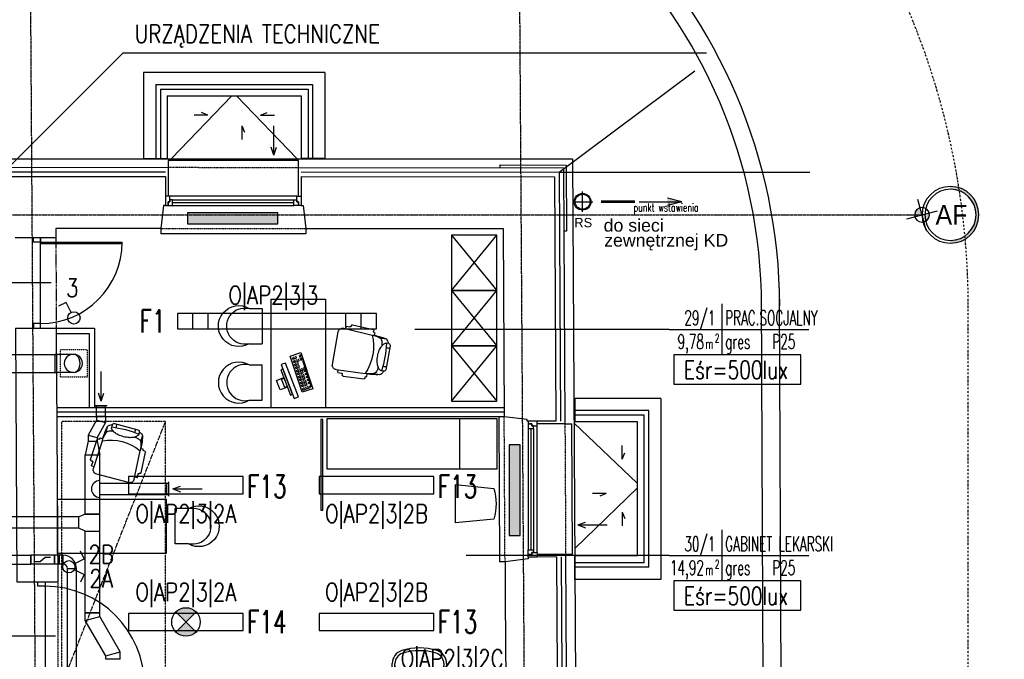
# Model space of a CAD drawing. Header units: inches. Extents: x -281236 to -70395, y 38777 to 102341.
# Tile 137 of 244: x -139007 to -137920, y 51116 to 51822. Entities that reach past the tile are written whole.
import ezdxf
from ezdxf.enums import TextEntityAlignment as Align

# ---------------------------------------------------------------- set-up
doc = ezdxf.new("R2010")
doc.units = ezdxf.units.IN
doc.header["$MEASUREMENT"] = 0
for name, pattern in [('CENTER', [2, 1.25, -0.25, 0.25, -0.25]), ('DASHDOT', [1, 0.5, -0.25, 0, -0.25]), ('DASHED2', [0.375, 0.25, -0.125]), ('DIVIDE', [31.75, 12.7, -6.35, 0, -6.35, 0, -6.35])]:
    doc.linetypes.add(name, pattern=pattern)
doc.layers.get('0').update_dxf_attribs({"color": 101})
doc.layers.add('0-obrys plyty', color=24, linetype='Continuous', plot=False)
doc.layers.add('0-pomoc', color=21, linetype='Continuous', plot=False)
for name, color, linetype in [('Cieniutko', 8, 'Continuous'), ('cokół_widok', 255, 'Continuous'), ('Drz---drzwi', 5, 'Continuous'), ('E-90', 6, 'Continuous'), ('E-OPIS-POM', 6, 'Continuous'), ('E35', 6, 'Continuous'), ('Ele-balustrada', 64, 'Continuous'), ('Ins-went', 141, 'Continuous'), ('Ins-went-opis', 141, 'Continuous'), ('Ins-wod', 152, 'Continuous'), ('Ins-wod-opis', 155, 'Continuous'), ('Mkd-odpływy', 7, 'Continuous'), ('Okn---okna', 5, 'Continuous'), ('Os-osie glowne', 8, 'CENTER'), ('Os-osie-opis', 8, 'Continuous'), ('Pzt-chodniki', 8, 'Continuous'), ('Pzt-drogi-hatch', 253, 'Continuous'), ('Sc-cegla pelna', 32, 'Continuous'), ('Sc-gk', 120, 'Continuous'), ('Sc-gk-hatch', 8, 'Continuous'), ('Sc-izolacja term-obrys', 132, 'Continuous'), ('Sc-izolacja term-styropian', 151, 'STYROPIAN-KA'), ('Sc-kamien', 31, 'Continuous'), ('Sc-nad', 5, 'DASHED2'), ('Sc-nadproza kon', 5, 'DASHED2'), ('studzienki_widok', 52, 'Continuous'), ('Suf-widok', 8, 'Continuous'), ('W-idok', 9, 'Continuous'), ('W-otwor-strop', 126, 'Continuous'), ('Wyp-grzejniki', 56, 'Continuous'), ('Wyp-meble', 155, 'Continuous'), ('Wyp-sanitar', 131, 'Continuous')]:
    doc.layers.add(name, color=color, linetype=linetype)
doc.styles.add('dwg_opis duży', font='ARIAL.TTF', dxfattribs={"width": 0.9})
doc.styles.add('KA wymiar', font='romans.shx', dxfattribs={"width": 0.6})
doc.styles.add('ROMANS', font='romans', dxfattribs={"width": 0.85})
doc.styles.add('TYTUL2', font='ARIAL.TTF')
doc.linetypes.add('BATTING', pattern='A,0.0001,-0.1,[134,ltypeshp.shx,S=0.1,R=0,X=-0.1,Y=0],-0.2,[134,ltypeshp.shx,S=0.1,R=180,X=0.1,Y=0],-0.1', length=0.4001)
doc.linetypes.add('STYROPIAN-KA', pattern='A,0.0001,-0.1,[135,ltypeshp.shx,S=0.1,R=0,X=-0.1,Y=0],0,[135,ltypeshp.shx,S=0.1,R=180,X=0.1,Y=0],-0.1', length=0.2001)

# ---------------------------------------------------------------- blocks, each defined once
blk = doc.blocks.new('sof11_r')
for p, q in [((19.98186737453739, 34.88178915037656), (19.37548364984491, 34.84953469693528)), ((19.37548364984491, 34.84953469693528), (19.53483285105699, 31.85376971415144)), ((20.87422290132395, 36.93208220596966), (20.92733930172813, 35.93349387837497)), ((53.79970847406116, 33.55589737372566), (21.79970847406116, 31.85376971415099)), ((45.17382872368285, 39.10555599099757), (21.81969482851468, 37.98378693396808)), ((46.22553345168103, 38.16008406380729), (46.27864985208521, 37.16149573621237)), ((51.59800910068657, 36.44302670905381), (47.33035458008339, 36.21602380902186)), ((51.59800910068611, 36.44302670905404), (51.75735830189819, 33.44726172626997)), ((-2.273736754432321e-13, 23.75755536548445), (-2.273736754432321e-13, -3.085592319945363)), ((1.999999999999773, 25.75755536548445), (4.371236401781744, 25.75755536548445)), ((12.60951995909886, 30.33598152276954), (5.609519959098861, 30.33598152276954)), ((59.06529047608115, -7.890992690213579), (59.06529047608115, 28.56295573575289)), ((1.999999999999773, -5.085592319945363), (4.371236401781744, -5.085592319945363)), ((12.60951995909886, -9.664018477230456), (5.609519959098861, -9.664018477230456)), ((19.37548364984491, -14.17757165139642), (19.53483285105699, -11.18180666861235)), ((19.98186737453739, -14.20982610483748), (19.37548364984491, -14.17757165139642)), ((20.87422290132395, -16.26011916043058), (20.92733930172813, -15.26153083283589)), ((53.79970847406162, -12.88393432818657), (21.79970847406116, -11.18180666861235)), ((45.17382872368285, -18.43359294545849), (21.81969482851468, -17.31182388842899)), ((46.22553345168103, -17.4881210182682), (46.27864985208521, -16.48953269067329)), ((51.59800910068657, -15.77106366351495), (47.33035458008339, -15.54406076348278)), ((51.59800910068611, -15.77106366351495), (51.75735830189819, -12.77529868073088))]:
    blk.add_line(p, q)
for points in [[(2.234255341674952, 25.75755536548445, -0.03020428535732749), (2.781092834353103, 27.40704933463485, -0.09716323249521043), (4.322527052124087, 29.78968412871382, -0.2034527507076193), (5.609519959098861, 30.33598152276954, -0.2034527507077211)], [(4.371236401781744, -5.085592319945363, 0.1842831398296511), (6.753699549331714, -4.176628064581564, 0.1022415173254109), (9.429123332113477, -0.5687179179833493, 0.06119670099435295), (10.92861197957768, 4.079551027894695, 0.04748823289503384), (11.52416869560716, 10.33598152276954, 0.04748823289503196), (10.92861197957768, 16.59241201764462, 0.06119670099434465), (9.429123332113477, 21.24068096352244, 0.1022415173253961), (6.753699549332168, 24.84859111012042, 0.1842831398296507), (4.371236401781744, 25.75755536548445, 0.1842831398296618)], [(8.708346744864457, 22.55427079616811, -0.01878993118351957), (8.945026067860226, 24.41350457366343, -0.05413092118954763), (9.781092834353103, 27.40704933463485, -0.09716323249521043), (11.32252705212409, 29.78968412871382, -0.2034527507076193), (12.60951995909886, 30.33598152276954, -0.2034527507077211)], [(2.234255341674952, -5.085592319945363, 0.03020428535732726), (2.781092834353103, -6.735086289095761, 0.09716323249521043), (4.322527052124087, -9.117721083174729, 0.2034527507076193), (5.609519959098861, -9.664018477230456, 0.2034527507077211)], [(8.708346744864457, -1.882307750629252, 0.01878993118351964), (8.945026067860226, -3.741541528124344, 0.05413092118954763), (9.781092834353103, -6.735086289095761, 0.09716323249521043), (11.32252705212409, -9.117721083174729, 0.2034527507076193), (12.60951995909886, -9.664018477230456, 0.2034527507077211)]]:
    blk.add_lwpolyline(points, format="xyb")
for centre, radius, start, end in [((19.92875097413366, 35.88037747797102), 1, 273.0447784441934, 3.044778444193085), ((21.87281122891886, 36.98519860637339), 1, 93.04477844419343, 183.0447784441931), ((45.22694512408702, 38.10696766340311), 1, 3.044778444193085, 93.04477844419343), ((47.27723817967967, 37.21461213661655), 1, 183.0447784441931, 273.0447784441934), ((54.06529047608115, 28.56295573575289), 5, 0, 93.04477844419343), ((1.999999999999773, 23.75755536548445), 2, 90, 180), ((122.8764255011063, 10.33598152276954), 119.5044132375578, 172.5855286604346, 187.4144713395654), ((18.767460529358, -22.91031212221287), 54.84796429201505, 86.83080978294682, 103.8805457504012), ((21.41321507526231, 5.611850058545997), 26.24476565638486, 89.15620351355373, 109.5996460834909), ((68.33135133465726, 10.33598152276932), 51.2660608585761, 155.1825998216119, 204.8174001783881), ((1.909916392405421, 14.04876802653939), 6.893075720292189, 73.9141402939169, 106.0858597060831), ((1.909916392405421, 6.623195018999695), 6.893075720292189, 253.9141402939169, 286.0858597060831), ((1.999999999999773, -3.085592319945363), 2, 180, 270), ((18.767460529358, 43.58227516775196), 54.84796429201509, 256.1194542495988, 273.1691902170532), ((21.41321507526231, 15.06011298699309), 26.2447656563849, 250.4003539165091, 270.8437964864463), ((54.06529047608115, -7.890992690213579), 5, 266.9552215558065, 0), ((19.92875097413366, -15.20841443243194), 1, 356.9552215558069, 86.95522155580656), ((21.87281122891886, -16.3132355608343), 1, 176.9552215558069, 266.9552215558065), ((45.22694512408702, -17.43500461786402), 1, 266.9552215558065, 356.9552215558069), ((47.27723817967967, -16.54264909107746), 1, 86.95522155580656, 176.9552215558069)]:
    blk.add_arc(centre, radius, start, end)
blk = doc.blocks.new('klawiatura do PC')
at = {"layer": 'Wyp-meble'}
blk.add_lwpolyline([(0, 0), (46.62217066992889, 0), (46.62217066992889, -13.54161269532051), (0, -13.54161269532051)], close=True, dxfattribs=at)
for points in [[(4.663888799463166, -1.704538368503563), (2.200115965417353, -1.704538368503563), (2.200115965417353, -8.712086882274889), (4.663888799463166, -8.712086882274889)], [(2.200115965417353, -3.820916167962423), (4.685517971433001, -3.820916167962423)], [(2.200115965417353, -6.22355657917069), (4.685517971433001, -6.22355657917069)], [(2.200115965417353, -8.712086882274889), (2.200115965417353, -11.22108533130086), (4.682957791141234, -11.22108533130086)], [(9.00224849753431, -1.704538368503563), (6.538475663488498, -1.704538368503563), (6.538475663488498, -8.712086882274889), (9.00224849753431, -8.712086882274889)], [(6.538475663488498, -3.820916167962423), (9.023877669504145, -3.820916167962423)], [(6.538475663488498, -6.22355657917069), (9.023877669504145, -6.22355657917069)], [(6.544121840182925, -11.22743539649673), (9.128678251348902, -11.22743539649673)], [(12.7867770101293, -1.704538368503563), (10.32300417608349, -1.704538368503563), (10.32300417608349, -8.712086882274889), (12.7867770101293, -8.712086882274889)], [(10.32300417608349, -3.820916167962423), (12.80840618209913, -3.820916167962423)], [(10.32300417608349, -6.22355657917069), (12.80840618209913, -6.22355657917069)], [(10.42095645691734, -11.22743539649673), (13.00551286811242, -11.22743539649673)], [(16.75591591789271, -1.704538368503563), (14.2921430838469, -1.704538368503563), (14.2921430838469, -8.712086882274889), (16.75591591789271, -8.712086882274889)], [(14.2921430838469, -3.820916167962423), (16.77754508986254, -3.820916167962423)], [(14.2921430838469, -6.22355657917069), (16.77754508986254, -6.22355657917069)], [(14.39009717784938, -11.22743539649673), (16.97465358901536, -11.22743539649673)], [(20.54044624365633, -1.704538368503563), (18.07667340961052, -1.704538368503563), (18.07667340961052, -8.712086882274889), (20.54044624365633, -8.712086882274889)], [(18.07667340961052, -3.820916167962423), (20.56207541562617, -3.820916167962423)], [(18.07667340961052, -6.22355657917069), (20.56207541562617, -6.22355657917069)], [(18.17462569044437, -11.22743539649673), (20.75918210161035, -11.22743539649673)], [(24.50958696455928, -1.704538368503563), (22.04581413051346, -1.704538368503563), (22.04581413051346, -8.712086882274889), (24.50958696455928, -8.712086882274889)], [(22.04581413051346, -3.820916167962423), (24.53121613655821, -3.820916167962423)], [(22.04581413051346, -6.22355657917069), (24.53121613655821, -6.22355657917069)], [(22.14376459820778, -11.22743539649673), (24.72832100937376, -11.22743539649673)], [(28.20181118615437, -1.704538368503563), (25.73803835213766, -1.704538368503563), (25.73803835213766, -8.712086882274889), (28.20181118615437, -8.712086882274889)], [(25.73803835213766, -3.820916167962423), (28.22344035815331, -3.820916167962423)], [(25.73803835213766, -6.22355657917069), (28.22344035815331, -6.22355657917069)], [(25.73803835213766, -8.712086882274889), (25.73803835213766, -11.22108533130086), (28.22088017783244, -11.22108533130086)], [(32.44786659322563, -1.704538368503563), (29.98409375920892, -1.704538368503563), (29.98409375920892, -6.24629605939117), (32.44786659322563, -6.24629605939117)], [(29.98409375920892, -3.820916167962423), (32.46949576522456, -3.820916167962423)], [(36.14008900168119, -1.704538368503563), (33.67631616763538, -1.704538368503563), (33.67631616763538, -6.24629605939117), (36.14008900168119, -6.24629605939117)], [(33.67631616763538, -3.820916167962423), (36.16171817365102, -3.820916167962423)], [(40.25873192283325, -10.56468671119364), (37.70026142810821, -10.56468671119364), (37.70026142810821, -12.5419028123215), (40.25873192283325, -12.5419028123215)], [(40.20153401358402, -1.704538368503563), (37.73776117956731, -1.704538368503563), (37.73776117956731, -8.712086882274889), (40.20153401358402, -8.712086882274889)], [(37.73776117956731, -3.820916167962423), (40.22316318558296, -3.820916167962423)], [(37.73776117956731, -6.22355657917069), (40.22316318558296, -6.22355657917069)], [(44.35528512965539, -1.704538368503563), (41.89151229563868, -1.704538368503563), (41.89151229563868, -6.24629605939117), (44.35528512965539, -6.24629605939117)], [(41.89151229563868, -3.820916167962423), (44.37691430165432, -3.820916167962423)], [(44.38639712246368, -10.59877763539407), (41.89615216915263, -10.59877763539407), (41.89615216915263, -12.5419028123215), (44.35228253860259, -12.5419028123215)], [(2.205760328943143, -12.70332829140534), (36.08190473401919, -12.70332829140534)]]:
    blk.add_lwpolyline(points, dxfattribs=at)
blk = doc.blocks.new('monitor')
at = {"layer": 'Wyp-meble'}
for points in [[(14.33687975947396, -37.34238715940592), (19.00467815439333, -35.55027718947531), (4.667798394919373, 1.792109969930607), (0, 0)], [(17.21256818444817, -30.88247879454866), (19.54646738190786, -29.98642380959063), (8.793807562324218, -1.979633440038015), (6.459908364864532, -2.875688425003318)], [(12.15152692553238, -10.72527813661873), (20.33262635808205, -7.58430489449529), (24.36984745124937, -18.09980587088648), (16.1887480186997, -21.24077911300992)], [(12.37802750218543, -11.31523022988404), (15.06141852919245, -10.28499468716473), (18.64563846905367, -19.62059147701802), (15.96224744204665, -20.65082701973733)]]:
    blk.add_lwpolyline(points, close=True, dxfattribs=at)
blk = doc.blocks.new('W046')
for p, q in [((0, 20.92488642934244), (0, 0)), ((56.16217092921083, 20.92488642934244), (56.16217092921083, 0)), ((0, 0), (56.16217092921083, 0))]:
    blk.add_line(p, q)
for centre, radius, start, end in [((28.08108546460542, 37.428357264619), 32.57164273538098, 329.5569172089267, 210.4430827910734), ((28.08108546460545, 27.73576637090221), 28.89524954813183, 346.3665609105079, 193.6334390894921)]:
    blk.add_arc(centre, radius, start, end)
blk = doc.blocks.new('pow')
for p, q in [((0, 0.5229102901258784), (0, -0.5229102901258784)), ((-1.075294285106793, 0), (1.779711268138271, -1.13686837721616e-13))]:
    blk.add_line(p, q)
at = {"style": 'KA wymiar', "width": 0.6}
for s, height, p in [('2', 0.18, (-0.139230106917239, -0.269806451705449)), ('m', 0.21, (-0.3331997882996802, -0.4009838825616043))]:
    blk.add_text(s, height=height, dxfattribs=at).set_placement(p)
for tag, p in [('01', (-0.1310879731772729, 0.08442380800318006)), ('000.00', (-0.3636004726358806, -0.4009838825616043))]:
    blk.add_attdef(tag, text='', height=0.3, dxfattribs=at).set_placement(p, align=Align.RIGHT)
for tag, p in [('POMIESZCZENIE', (0.07092525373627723, 0.08442380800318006)), ('POSADZKA', (0.07092525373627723, -0.4009838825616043))]:
    blk.add_attdef(tag, p, '', height=0.3, dxfattribs=at)
blk = doc.blocks.new('_GJKHGJ')
at = {"ltscale": 25}
for p, q in [((-8, -5), (-8, 0)), ((-8, 0), (-8, -5)), ((0, 0), (-8, 0)), ((0, -5), (0, 0)), ((0, -5), (0, 0)), ((-8, -115), (-7.999999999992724, -4.999999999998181)), ((-8, -5), (0, -5)), ((-19.69999999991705, -60), (28.89999999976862, -60)), ((-8, -115), (0, -115)), ((-8, -120), (-8, -115)), ((0, -115), (0, -120)), ((0, -115), (0, -120)), ((0, -120), (-8, -120))]:
    blk.add_line(p, q, dxfattribs=at)
at = {"ltscale": 7}
for p, q in [((-8, -5), (-118, -4.999999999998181)), ((-8, -6.799999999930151), (-117.985271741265, -6.799999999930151))]:
    blk.add_line(p, q, dxfattribs=at)
blk.add_arc((-8, -5), 110, 180, 270)
blk = doc.blocks.new('umywalka_60x45')
at = {"ltscale": 25}
for p, q in [((-27.00000000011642, -5.820766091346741e-11), (27, 5.820766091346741e-11)), ((-30, -27.71634471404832), (-30.00000000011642, -3.000000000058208)), ((2.999999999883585, -7.5), (-3.000000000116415, -7.5)), ((-1.164153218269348e-10, -4.5), (-1.164153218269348e-10, -10.5)), ((30, -2.999999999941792), (30, -27.71634471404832)), ((-27, -27.71634471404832), (-27, -11.02660116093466)), ((4.499999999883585, -18), (-4.500000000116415, -18)), ((-1.164153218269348e-10, -13.5), (-1.164153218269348e-10, -22.5)), ((27, -11.02660116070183), (27, -27.71634471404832))]:
    blk.add_line(p, q, dxfattribs=at)
for centre, radius in [((-1.164153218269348e-10, -7.5), 2), ((-1.164153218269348e-10, -18), 3.5), ((-1.164153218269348e-10, -18), 2)]:
    blk.add_circle(centre, radius, dxfattribs=at)
for centre, radius, start, end in [((27, -2.999999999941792), 3, 0, 90), ((-27.00000000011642, -3.000000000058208), 3, 90, 180), ((-22.00000000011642, -11.02660116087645), 5, 100.5262655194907, 180), ((5.820766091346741e-10, -129.425045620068), 125.4250456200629, 79.47373448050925, 100.5262655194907), ((22, -11.02660116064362), 5, 0, 79.47373448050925), ((-14.99999999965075, -25.28365528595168), 12, 107.3128979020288, 180), ((-1.164153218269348e-10, -73.40495448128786), 62.40495448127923, 72.68710209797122, 107.3128979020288), ((15.00000000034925, -25.28365528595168), 12, 0, 72.68710209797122), ((-15.00000000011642, -27.71634471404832), 15, 180, 252.6871020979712), ((-15.00000000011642, -27.71634471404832), 12, 180, 252.6871020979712), ((14.99999999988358, -27.71634471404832), 12, 287.3128979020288, 0), ((14.99999999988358, -27.71634471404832), 15, 287.3128979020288, 0), ((-5.820766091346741e-10, 20.40495448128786), 65.40495448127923, 252.6871020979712, 287.3128979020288), ((-5.820766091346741e-10, 20.40495448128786), 62.40495448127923, 252.6871020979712, 287.3128979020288)]:
    blk.add_arc(centre, radius, start, end, dxfattribs=at)
blk = doc.blocks.new('_0630_DRZWI_90')
at = {"ltscale": 7}
for p, q in [((5, 8), (5, 98)), ((6.799999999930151, 8), (6.799999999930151, 97.98199819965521))]:
    blk.add_line(p, q, dxfattribs=at)
at = {"ltscale": 25}
for p, q in [((50, 19.69999999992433), (50, -28.89999999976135)), ((5, 8), (0, 8)), ((0, 8), (5, 8)), ((0, 0), (0, 8)), ((5, 0), (0, 0)), ((5, 0), (0, 0)), ((95, 8), (5, 8)), ((5, 8), (5, 0)), ((95, 8), (95, 0)), ((100, 8), (95, 8)), ((95, 0), (100, 0)), ((95, 0), (100, 0)), ((100, 0), (100, 8))]:
    blk.add_line(p, q, dxfattribs=at)
at = {"ltscale": 7}
blk.add_arc((5, 8), 90, 0, 90, dxfattribs=at)
blk = doc.blocks.new('ramiak_okna')
at = {"layer": 'Okn---okna'}
for p, q in [((145.0000000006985, 10.00000000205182), (4.999999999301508, 10.00000000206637)), ((7.999999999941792, 6.000000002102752), (142.0000000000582, 6.0000000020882)), ((7.999999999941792, 3.000000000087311), (142.0000000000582, 3.000000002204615)), ((7.999999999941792, 2.015440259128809e-09), (142.0000000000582, 2.037268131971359e-09))]:
    blk.add_line(p, q, dxfattribs=at)
for points in [[(4.999999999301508, 10.00000000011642), (0, 10), (0, 0), (2.999999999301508, 5.820766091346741e-11), (2.999999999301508, 4.000000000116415), (4.999999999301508, 4.000000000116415)], [(7.999999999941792, 6.000000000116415), (4.999999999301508, 6.000000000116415), (4.999999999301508, 4.000000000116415), (2.999999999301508, 4.000000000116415), (2.999999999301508, 5.820766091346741e-11), (4.999999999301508, 1.164153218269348e-10), (7.999999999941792, 5.820766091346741e-11)], [(142.0000000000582, 6.000000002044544), (145.0000000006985, 6.000000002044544), (145.0000000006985, 4.000000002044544), (147.0000000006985, 4.000000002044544), (147.0000000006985, 2.044544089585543e-09), (145.0000000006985, 2.044544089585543e-09), (142.0000000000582, 2.044544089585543e-09)], [(145.0000000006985, 10.00000000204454), (150, 10.00000000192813), (150, 1.928128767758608e-09), (147.0000000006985, 2.044544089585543e-09), (147.0000000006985, 4.000000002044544), (145.0000000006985, 4.000000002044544)]]:
    blk.add_lwpolyline(points, close=True, dxfattribs=at)
blk = doc.blocks.new('grzejnik_100')
at = {"layer": 'Wyp-grzejniki'}
h = blk.add_hatch(dxfattribs=at)
h.set_pattern_fill('DOTS', color=256, scale=0.5, style=0)
h.set_pattern_definition([(0, (-77492.9091523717, 37823.93992433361), (0.396875, 0.79375), [0, -0.79375])])
h.paths.add_polyline_path([(0, -100), (12, -100), (12, 0), (0, 0)])
blk.add_lwpolyline([(12, 0), (0, 0), (0, -100), (12, -100)], close=True, dxfattribs=at)
blk = doc.blocks.new('0630_STRZAŁKA')
at = {"ltscale": 0.5}
for points in [[(0, 2.091837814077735e-11), (-3.029876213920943, -8.560130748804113)], [(0, 2.091837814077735e-11), (-7.275957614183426e-12, -32.43254493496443)], [(-7.275957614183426e-12, 2.091837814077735e-11), (3.029876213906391, -8.560130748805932)]]:
    blk.add_lwpolyline(points, dxfattribs=at)
blk = doc.blocks.new('_opis_osi')
blk.add_hatch(color=256).paths.add_polyline_path([(32.0000000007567, -32.00000000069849), (28.80000000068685, -32.00000000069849, -1), (-28.80000000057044, -32.00000000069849), (-32.00000000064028, -32.00000000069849, 1)])
at = {"layer": 'Defpoints'}
h = blk.add_hatch(color=256, dxfattribs=at)
h.paths.add_polyline_path([(-2.153374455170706, -8.036502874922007, 0.4142135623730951), (8.036502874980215, -2.153374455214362), (5.820766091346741e-11, 0)])
h.paths.add_polyline_path([(-8.0365028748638, 2.153374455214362), (5.820766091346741e-11, 0), (2.153374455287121, 8.036502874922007, 0.4142135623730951)])
for radius in [32.00000000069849, 28.80000000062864]:
    blk.add_circle((5.820766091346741e-11, -32.00000000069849), radius)
for p, q in [((4.638037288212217, 17.30939080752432), (-4.638037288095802, -17.30939080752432)), ((17.30939080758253, -4.63803728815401), (-17.30939080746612, 4.63803728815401))]:
    blk.add_line(p, q, dxfattribs=at)
blk.add_circle((5.820766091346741e-11, 0), 8.320000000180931, dxfattribs=at)
at = {"style": 'dwg_opis duży', "width": 0.9}
blk.add_attdef('AXNAMEV', text='', height=22.40000000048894, rotation=90, dxfattribs=at).set_placement((5.820766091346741e-11, -32.00000000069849), align=Align.MIDDLE_CENTER)
blk = doc.blocks.new('studzienka_widok')
at = {"layer": 'Ele-balustrada'}
for p, q in [((13.5, -186.4999999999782), (13.5, -13.50000000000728)), ((13.5, -13.50000000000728), (95, -13.5)), ((18.5000000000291, -181.4999999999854), (18.5, -18.50000000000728)), ((18.5, -18.50000000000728), (95, -18.5)), ((18.5000000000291, -181.4999999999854), (95, -181.5)), ((13.5, -186.4999999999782), (95, -186.5))]:
    blk.add_line(p, q, dxfattribs=at)
at = {"layer": 'studzienki_widok'}
for p, q in [((0, 0), (0, -200)), ((0, 0), (95, 0)), ((95, 0), (95, -26)), ((26, -173.9999999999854), (26, -26.00000000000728)), ((26, -26.00000000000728), (95, -26)), ((26, -173.9999999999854), (95, -174)), ((95, -200), (95, -174)), ((0, -200), (26, -200)), ((0, -200), (95, -200))]:
    blk.add_line(p, q, dxfattribs=at)
blk = doc.blocks.new('_vxkdjhgkljhkgjhk')
for q in [(14.01365349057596, 6.022442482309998), (30.23793542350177, 0)]:
    blk.add_line((0, 0), q)

msp = doc.modelspace()

# ---------------------------------------------------------------- hatches: boundary and pattern name
at = {"layer": 'E35'}
h = msp.add_hatch(color=256, dxfattribs=at)
edge = h.paths.add_edge_path()
edge.add_line((-138823.6584117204, 51157.19512614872), (-138834.7953435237, 51168.33205795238))
edge.add_ellipse((-138823.6584117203, 51157.195126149), major_axis=(11.1369318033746, -11.13693180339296), ratio=1, start_angle=90.00000000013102, end_angle=180.0000000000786, ccw=False)
edge.add_line((-138812.5214799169, 51168.33205795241), (-138823.6584117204, 51157.19512614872))
edge = h.paths.add_edge_path()
edge.add_line((-138834.795343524, 51146.05819434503), (-138823.6584117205, 51157.19512614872))
edge.add_line((-138823.6584117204, 51157.19512614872), (-138812.5214799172, 51146.05819434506))
edge.add_ellipse((-138823.6584117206, 51157.19512614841), major_axis=(11.13693180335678, -11.13693180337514), ratio=1, start_angle=-89.99999999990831, end_angle=1.1789325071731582e-10, ccw=False)
at = {"layer": 'Ins-wod'}
msp.add_hatch(color=256, dxfattribs=at).paths.add_polyline_path([(-138291.9936626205, 51625.28061854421), (-138291.9936626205, 51616.93817195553), (-138275.9529804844, 51621.10939524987)])

# ---------------------------------------------------------------- linework, layer by layer
at = {"color": 4, "linetype": 'Continuous'}
msp.add_line((-138934.8113838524, 51158.86742978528), (-138918.8113838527, 51163.17902146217), dxfattribs=at)
at = {"layer": '0-obrys plyty'}
msp.add_lwpolyline([(-138846.3931905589, 51611.17839046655), (-138846.3931905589, 51611.17839046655)], dxfattribs=at)
at = {"layer": '0-pomoc'}
for q in [(-138261.9325302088, 51765.63274835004), (-138134.7371372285, 51653.69484073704)]:
    msp.add_line((-138411.7342508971, 51653.69484073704), q, dxfattribs=at)
at = {"layer": 'Cieniutko', "linetype": 'Continuous'}
for p, q in [((-138839.5666476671, 51668.96036240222), (-138772.8931905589, 51738.02994139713)), ((-138767.8931905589, 51738.02994139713), (-138701.2201222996, 51668.96036240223)), ((-138395.2070255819, 51376.87617813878), (-138325.2453956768, 51310.11821930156)), ((-138325.2453956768, 51305.11821930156), (-138394.4427410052, 51238.32433437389))]:
    msp.add_line(p, q, dxfattribs=at)
at = {"layer": 'cokół_widok'}
for p, q in [((-139548.4992154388, 51668.68735806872), (-138396.8167041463, 51668.68362757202)), ((-138396.8167041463, 51668.68362757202), (-138377.2181852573, 48115.8042291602))]:
    msp.add_line(p, q, dxfattribs=at)
at = {"layer": 'E35'}
for p, q in [((-138893.1262949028, 51785.55182709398), (-139226.6581733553, 51452.01994864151)), ((-138893.1262949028, 51785.55182709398), (-138248.852095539, 51785.55182709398)), ((-138955.8634058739, 51509.97290421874), (-138964.3990729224, 51505.69886771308)), ((-138950.337533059, 51498.93719817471), (-138955.8634058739, 51509.97290421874)), ((-138816.1748604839, 51480.78162572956), (-138816.1748604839, 51497.78162572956)), ((-138799.1748604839, 51480.78162572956), (-138799.1748604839, 51497.78162572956)), ((-138647.1748604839, 51480.78162572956), (-138647.1748604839, 51497.78162572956)), ((-138630.1748604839, 51480.78162572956), (-138630.1748604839, 51497.78162572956)), ((-138290.1741153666, 51480.22600072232), (-138571.0709869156, 51480.22600072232)), ((-138935.9104781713, 51226.7285843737), (-138940.184514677, 51235.26425142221)), ((-138290.1741153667, 51230.68060639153), (-138514.1979642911, 51230.68060639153)), ((-138946.9461842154, 51221.2027115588), (-138935.9104781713, 51226.7285843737)), ((-138946.9461842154, 51215.15831116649), (-138935.9104781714, 51209.63243835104)), ((-138935.9104781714, 51209.63243835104), (-138940.184514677, 51201.09677130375)), ((-138812.5214799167, 51168.33205795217), (-138834.7953435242, 51146.05819434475)), ((-138812.521479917, 51146.05819434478), (-138834.7953435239, 51168.33205795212))]:
    msp.add_line(p, q, dxfattribs=at)
for points in [[(-138613.1748604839, 51480.78162572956), (-138613.1748604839, 51497.78162572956), (-138833.1748604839, 51497.78162572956), (-138833.1748604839, 51480.78162572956)], [(-138886.9584117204, 51298.69497615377), (-138760.3584117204, 51298.69497615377), (-138760.3584117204, 51317.69497615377), (-138886.9584117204, 51317.69497615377)], [(-138676.4748604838, 51298.69497615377), (-138549.8748604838, 51298.69497615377), (-138549.8748604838, 51317.69497615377), (-138676.4748604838, 51317.69497615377)], [(-138886.9584117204, 51147.69512614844), (-138760.3584117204, 51147.69512614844), (-138760.3584117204, 51166.69512614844), (-138886.9584117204, 51166.69512614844)], [(-138676.4748604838, 51147.69512614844), (-138549.8748604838, 51147.69512614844), (-138549.8748604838, 51166.69512614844), (-138676.4748604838, 51166.69512614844)]]:
    msp.add_lwpolyline(points, close=True, dxfattribs=at)
at = {"layer": 'E35', "linetype": 'Continuous', "ltscale": 0.3}
for points in [[(-138284.9167237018, 51419.70999489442), (-138144.5836841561, 51419.70999489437), (-138144.5836841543, 51451.98884505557), (-138284.9167237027, 51451.9888450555)], [(-138284.9167237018, 51170.16460056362), (-138144.5836841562, 51170.16460056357), (-138144.5836841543, 51202.44345072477), (-138284.9167237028, 51202.44345072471)]]:
    msp.add_lwpolyline(points, close=True, dxfattribs=at)
at = {"layer": 'E35'}
for centre, radius in [((-138947.3153328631, 51492.90157012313), 6.750000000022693), ((-138952.981812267, 51218.18051136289), 6.750000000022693), ((-138823.6584117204, 51157.19512614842), 15.74999999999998)]:
    msp.add_circle(centre, radius, dxfattribs=at)
at = {"layer": 'Ins-went'}
for p, q in [((-139115.9346380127, 51452.67696508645), (-138965.1711106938, 51452.67696508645)), ((-138967.9710525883, 51432.6769650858), (-138967.9710525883, 51452.67696508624)), ((-138947.9710525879, 51452.67696508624), (-138967.9710525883, 51452.67696508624)), ((-139115.9346380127, 51432.67696508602), (-138965.1711106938, 51432.67696508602)), ((-138947.9710525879, 51432.6769650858), (-138967.9710525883, 51432.6769650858)), ((-138924.0613838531, 51396.12902146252), (-138910.5613838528, 51396.12902146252)), ((-138922.3113838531, 51394.12902146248), (-138922.3113838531, 51396.12902146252)), ((-138922.3113838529, 51384.12902146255), (-138922.3113838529, 51394.12902146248)), ((-138912.3113838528, 51394.12902146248), (-138922.3113838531, 51394.12902146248)), ((-138912.3113838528, 51394.12902146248), (-138912.3113838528, 51396.12902146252)), ((-138912.311383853, 51384.12902146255), (-138912.311383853, 51394.12902146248)), ((-138922.3113838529, 51380.12902146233), (-138931.8113838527, 51363.48155307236)), ((-138912.311383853, 51384.12902146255), (-138922.3113838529, 51384.12902146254)), ((-138922.3113838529, 51384.12902146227), (-138922.3113838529, 51380.12902146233)), ((-138922.3113838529, 51380.12902146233), (-138912.311383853, 51377.47648985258)), ((-138912.311383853, 51384.12902146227), (-138912.311383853, 51377.47648985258)), ((-138912.311383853, 51377.47648985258), (-138921.8113838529, 51360.82902146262)), ((-138931.8113838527, 51363.48155307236), (-138931.8113838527, 51356.82902146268)), ((-138931.8113838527, 51363.48155307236), (-138921.8113838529, 51360.82902146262)), ((-138921.8113838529, 51360.82902146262), (-138921.8113838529, 51356.82902146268)), ((-138931.8113838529, 51356.82902146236), (-138934.8113838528, 51341.82902146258)), ((-138931.8113838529, 51356.82902146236), (-138921.811383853, 51356.82902146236)), ((-138921.811383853, 51356.82902146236), (-138918.8113838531, 51341.82902146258)), ((-138934.8113838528, 51341.82902146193), (-138918.8113838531, 51341.82902146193)), ((-138934.8113838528, 51276.22902146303), (-138934.8113838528, 51341.82902146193)), ((-138918.8113838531, 51266.22902146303), (-138918.8113838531, 51341.82902146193)), ((-138918.8113838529, 51310.27902146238), (-138843.0626464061, 51310.27902146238)), ((-138845.0626464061, 51310.27902146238), (-138845.0626464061, 51297.77902146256)), ((-138843.0626464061, 51312.02902146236), (-138843.0626464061, 51296.02902146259)), ((-138918.8113838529, 51297.77902146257), (-138843.0626464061, 51297.77902146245)), ((-138941.8113838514, 51273.10402146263), (-139085.9113838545, 51273.10402146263)), ((-138934.8113838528, 51276.22902146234), (-138941.8113838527, 51273.10402146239)), ((-138941.8113838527, 51260.60402146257), (-138941.8113838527, 51273.10402146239)), ((-138934.8113838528, 51276.22902146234), (-138918.811383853, 51276.22902146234)), ((-138918.8113838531, 51276.22902146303), (-138934.8113838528, 51276.22902146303)), ((-138918.811383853, 51257.47902146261), (-138918.811383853, 51276.22902146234)), ((-138941.8113838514, 51260.60402146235), (-139085.9113838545, 51260.60402146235)), ((-138934.8113838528, 51257.47902146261), (-138941.8113838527, 51260.60402146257)), ((-138934.8113838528, 51257.47902146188), (-138918.811383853, 51257.47902146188)), ((-138934.8113838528, 51167.17902146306), (-138934.8113838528, 51257.47902146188)), ((-138918.811383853, 51167.17902146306), (-138918.811383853, 51257.47902146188)), ((-139116.430559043, 51230.9495719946), (-138994.8305590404, 51230.9495719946)), ((-138994.8305590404, 51230.9495719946), (-138994.8305590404, 51220.94957199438)), ((-138994.8305590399, 51220.94957199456), (-138994.8305590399, 51230.94957199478)), ((-138968.9266559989, 51230.94957199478), (-138994.8305590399, 51230.94957199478)), ((-138979.2905590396, 51228.44957199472), (-138984.4705590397, 51223.44957199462)), ((-138973.2472257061, 51228.44957199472), (-138979.2905590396, 51228.44957199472)), ((-138968.9305590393, 51230.94957199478), (-138968.9305590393, 51220.94957199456)), ((-138968.9266559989, 51220.94957199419), (-138968.9266559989, 51230.94957199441)), ((-138959.4266559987, 51230.94957199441), (-138968.9266559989, 51230.94957199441)), ((-138964.9266559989, 51220.94957199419), (-138964.9266559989, 51230.94957199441)), ((-138963.4266559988, 51220.94957199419), (-138963.4266559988, 51230.94957199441)), ((-138959.4266559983, 51220.94957199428), (-138959.4266559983, 51230.9495719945)), ((-138959.4266559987, 51230.94957199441), (-138959.4266559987, 51220.94957199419)), ((-139116.430559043, 51220.94957199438), (-138994.8305590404, 51220.94957199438)), ((-138968.9266559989, 51220.94957199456), (-138994.8305590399, 51220.94957199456)), ((-138984.4705590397, 51223.44957199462), (-138990.5138923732, 51223.44957199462)), ((-138959.4266559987, 51220.94957199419), (-138968.9266559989, 51220.94957199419)), ((-138954.4266559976, 51034.3384604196), (-138954.4266559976, 51215.94957199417)), ((-138944.426655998, 51215.94957199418), (-138954.4266559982, 51215.94957199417)), ((-138944.4266559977, 51034.3384604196), (-138944.4266559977, 51215.94957199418)), ((-138918.811383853, 51167.17902146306), (-138934.8113838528, 51167.17902146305)), ((-138934.8113838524, 51167.17902146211), (-138918.8113838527, 51167.17902146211)), ((-138934.8113838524, 51158.86742978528), (-138934.8113838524, 51167.17902146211)), ((-138918.8113838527, 51163.17902146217), (-138918.8113838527, 51167.17902146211)), ((-138896.211383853, 51124.29061313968), (-138918.8113838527, 51163.17902146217)), ((-138912.2113838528, 51119.97902146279), (-138934.8113838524, 51158.86742978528)), ((-138912.2113838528, 51119.97902146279), (-138896.211383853, 51124.29061313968)), ((-138912.2113838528, 51115.97902146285), (-138912.2113838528, 51119.97902146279)), ((-138896.211383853, 51115.97902146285), (-138896.211383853, 51124.29061313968)), ((-138896.211383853, 51115.97902146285), (-138912.2113838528, 51115.97902146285))]:
    msp.add_line(p, q, dxfattribs=at)
for centre, radius, start, end in [((-138918.8113838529, 51304.02902146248), 9.249999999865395, 90, 270), ((-138959.4266559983, 51215.94957199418), 15.00000000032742, 0, 90), ((-138959.4266559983, 51215.94957199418), 5.000000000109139, 0, 90)]:
    msp.add_arc(centre, radius, start, end, dxfattribs=at)
for ratio, start_param, end_param in [(1, 3.14159265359, 6.28318530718), (0.75, 0, 3.141592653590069), (1, 0, 3.14159265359)]:
    msp.add_ellipse((-138947.9710525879, 51442.67696508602), major_axis=(-1.224646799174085e-15, -10.00000000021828), ratio=ratio, start_param=start_param, end_param=end_param, dxfattribs=at)
at = {"layer": 'Ins-wod', "linetype": 'Continuous'}
for p, q in [((-138385.7350081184, 51609.85939540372), (-138385.7350081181, 51632.35939540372)), ((-138396.9850081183, 51621.1093954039), (-138374.4850081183, 51621.10939540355))]:
    msp.add_line(p, q, dxfattribs=at)
at = {"layer": 'Ins-wod'}
for p, q in [((-138323.1814723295, 51621.10939524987), (-138275.9529804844, 51621.10939524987)), ((-138275.9529804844, 51621.10939524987), (-138291.9936626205, 51625.28061854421)), ((-138275.9529804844, 51621.10939524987), (-138291.9936626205, 51616.93817195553))]:
    msp.add_line(p, q, dxfattribs=at)
msp.add_circle((-138385.7350081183, 51621.10939540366), 9.25, dxfattribs=at)
at = {"layer": 'Ins-wod', "linetype": 'Continuous', "ltscale": 25}
msp.add_circle((-138385.7350081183, 51621.10939540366), 8.25, dxfattribs=at)
at = {"layer": 'Mkd-odpływy', "const_width": 3}
msp.add_lwpolyline([(-138365.2955123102, 51621.10939524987), (-138327.9458501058, 51621.10939524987)], dxfattribs=at)
at = {"layer": 'Os-osie glowne'}
for p, q in [((-138968.61972716, 47893.27471454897), (-138995.959407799, 51985.69484066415)), ((-138968.61972716, 47893.27471454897), (-138995.959407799, 51985.69484066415)), ((-138428.6076772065, 47893.27471454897), (-138455.9473578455, 51985.69484066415))]:
    msp.add_line(p, q, dxfattribs=at)
msp.add_lwpolyline([(-143318.4675761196, 51606.69511477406), (-138010.8801488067, 51606.69511477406)], dxfattribs=at)
at = {"layer": 'Pzt-chodniki'}
for p, q in [((-138185.0844146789, 50766.42449480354), (-138188.1770257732, 51518.27974978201)), ((-138165.0842454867, 50766.42449480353), (-138168.1780529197, 51518.57059575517))]:
    msp.add_line(p, q, dxfattribs=at)
for centre, radius, start in [((-138768.5332707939, 51603.69484073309), 1020, 0.2356737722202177), ((-138768.5332707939, 51603.69484073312), 1000, 0.2356737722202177), ((-138767.9936178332, 51503.69484073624), 600, 0.2340280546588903), ((-138767.9936178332, 51503.69484073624), 580, 0.2340280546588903)]:
    msp.add_arc(centre, radius, start, 90.00000000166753, dxfattribs=at)
at = {"layer": 'Pzt-drogi-hatch', "linetype": 'DASHDOT', "ltscale": 4}
msp.add_lwpolyline([(-137959.8700754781, 50766.42449480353), (-137959.8700754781, 51503.69053689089, 0.414213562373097), (-138809.8700754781, 52353.69053689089), (-142703.8355345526, 52353.69053689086, 0.414213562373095), (-143553.8355345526, 51503.69053689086), (-143553.8355345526, 47333.55156129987, 0.4142152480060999), (-142703.8306427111, 46483.55156131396), (-142355.9760690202, 46483.55356325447)], format="xyb", dxfattribs=at)
at = {"layer": 'Sc-cegla pelna'}
for p, q in [((-138473.3931905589, 51591.69490115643), (-138472.2458224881, 51383.69490115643)), ((-139012.346231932, 51581.69542927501), (-138967.3455470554, 51581.69538517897)), ((-139011.7946126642, 51481.69542873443), (-138966.7939277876, 51481.69538463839)), ((-138471.363245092, 51223.69733537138), (-138471.131553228, 51181.69520114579)), ((-138471.131553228, 51181.69520114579), (-138470.5799339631, 51081.69520114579))]:
    msp.add_line(p, q, dxfattribs=at)
for points in [[(-139284.4992154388, 51649.12528901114), (-138846.3931905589, 51649.1784145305)], [(-138846.3931905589, 51649.1784145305), (-138846.3931905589, 51617.17839046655), (-138848.3931905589, 51617.17839046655), (-138851.3931905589, 51591.69490115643)], [(-138846.3931905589, 51649.1784145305), (-138846.3931905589, 51630.84940258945)], [(-138696.3931905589, 51649.00960460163), (-138696.3931905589, 51617.17839046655), (-138694.3931905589, 51617.17839046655), (-138691.3931905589, 51591.69490115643)], [(-138696.3931905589, 51649.00960460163), (-138416.7067460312, 51648.69484560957), (-138415.2191091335, 51379.009395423)], [(-138851.3931738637, 51591.69490115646), (-138967.4007089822, 51591.69538523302), (-138967.3455470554, 51581.69538517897)], [(-138691.3932157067, 51591.69511477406), (-138473.3931917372, 51591.69511477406)], [(-139011.7946126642, 51481.69542873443), (-139010.2500774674, 51201.69520114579), (-138965.2493928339, 51201.69520114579)], [(-138966.7939277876, 51481.69538463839), (-138965.2493928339, 51201.69520114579)], [(-138415.2191091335, 51379.009395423), (-138446.7351403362, 51378.83554692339), (-138446.7461725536, 51380.8355164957), (-138472.2458224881, 51383.69490115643)], [(-138414.3916928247, 51229.01167749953), (-138445.9077240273, 51228.83782899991), (-138445.8966918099, 51226.83785942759), (-138471.363245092, 51223.69733537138)], [(-138414.3916928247, 51229.01167749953), (-138412.9905605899, 50975.00817831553)]]:
    msp.add_lwpolyline(points, dxfattribs=at)
at = {"layer": 'Sc-gk'}
for p, q in [((-138966.7939277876, 51481.69538463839), (-138924.4999815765, 51481.69538463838)), ((-138924.4999815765, 51481.69538463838), (-138924.4999815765, 51393.69490115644)), ((-138966.7608306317, 51475.69538463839), (-138930.4999815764, 51475.6953846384)), ((-138930.4999815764, 51475.6953846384), (-138930.4999815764, 51393.69490115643)), ((-138472.3009844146, 51393.69490115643), (-138966.3085001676, 51393.69490115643)), ((-138472.2458224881, 51383.69490115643), (-138966.2533382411, 51383.69490115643))]:
    msp.add_line(p, q, dxfattribs=at)
at = {"layer": 'Sc-gk-hatch', "linetype": 'BATTING', "ltscale": 0.22}
msp.add_line((-138472.2458224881, 51388.69490115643), (-138966.3085001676, 51388.69490115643), dxfattribs=at)
at = {"layer": 'Sc-izolacja term-obrys'}
for points in [[(-139287.4992154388, 51627.17839046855), (-139287.4992154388, 51659.12492529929), (-138843.3931905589, 51659.17877838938), (-138843.3931905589, 51627.17839046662)], [(-138699.3931905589, 51627.17839046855), (-138699.3931905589, 51659.01298713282), (-138406.7616941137, 51658.68365978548), (-138405.2027129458, 51376.06460215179), (-138435.9077240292, 51375.89522739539)], [(-138843.3931905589, 51621.17839046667), (-138843.3931905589, 51617.17839046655)], [(-138699.3931905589, 51617.17839046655), (-138699.3931905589, 51621.17839046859)], [(-138435.9077240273, 51231.89303656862), (-138404.4083932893, 51232.06679294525), (-138402.9741644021, 50972.06338504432), (-138433.6791754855, 50971.89401028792)]]:
    msp.add_lwpolyline(points, dxfattribs=at)
at = {"layer": 'Sc-izolacja term-styropian', "linetype": 'BATTING', "ltscale": 0.25}
for points in [[(-139284.4998217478, 51654.12528897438), (-138846.3937968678, 51654.17841449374)], [(-138696.3875635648, 51654.00960143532), (-138411.7342200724, 51653.68925269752), (-138410.2191852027, 51379.03697596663)], [(-138409.3917688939, 51229.03925804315), (-138407.9906366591, 50975.03575885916)]]:
    msp.add_lwpolyline(points, dxfattribs=at)
at = {"layer": 'Sc-kamien'}
msp.add_lwpolyline([(-138476.7781785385, 51658.76245630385), (-138476.7781785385, 51661.76245820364), (-138403.7781785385, 51661.68030403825), (-138403.3754964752, 51588.68030403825), (-138406.3755421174, 51588.68030403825)], dxfattribs=at)
at = {"layer": 'Sc-nad', "ltscale": 4}
msp.add_line((-138967.3455470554, 51581.69538517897), (-138966.7939277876, 51481.69538463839), dxfattribs=at)
at = {"layer": 'Sc-nadproza kon', "linetype": 'DASHDOT', "ltscale": 0.5}
for p, q in [((-138843.3931905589, 51659.17877838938), (-138699.3931905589, 51659.01298713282)), ((-138851.3931905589, 51591.69490115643), (-138691.3931905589, 51591.69490115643)), ((-138471.363245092, 51223.69733537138), (-138472.2458224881, 51383.69490115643)), ((-138405.2027129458, 51376.06460215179), (-138404.4083932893, 51232.06679294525))]:
    msp.add_line(p, q, dxfattribs=at)
msp.add_lwpolyline([(-138965.2493928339, 51201.69520114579), (-138965.139068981, 51081.69520114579)], dxfattribs=at)
at = {"layer": 'Suf-widok', "linetype": 'DIVIDE', "ltscale": 0.02}
msp.add_line((-138961.139068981, 51086.69520114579), (-138846.139068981, 51378.69520114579), dxfattribs=at)
msp.add_lwpolyline([(-138846.139068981, 51086.69520114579), (-138846.139068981, 51378.69520114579), (-138961.139068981, 51378.69520114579), (-138961.139068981, 51086.69520114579)], close=True, dxfattribs=at)
at = {"layer": 'W-idok'}
for p, q in [((-138691.3931905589, 51585.69490115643), (-138851.3931469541, 51585.69490115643)), ((-138472.2458224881, 51383.69490115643), (-138478.3671924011, 51383.67483752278)), ((-138471.363245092, 51223.69733537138), (-138477.3681426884, 51223.66421119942))]:
    msp.add_line(p, q, dxfattribs=at)
for points in [[(-138699.3931905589, 51659.19624008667), (-138699.3940774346, 51666.50996835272), (-138843.3940795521, 51666.50996835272)], [(-138843.3940795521, 51666.50996835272), (-138843.3931905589, 51659.17877838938)], [(-138851.3931469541, 51591.69527155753), (-138851.3931469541, 51585.69490115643)], [(-138691.3932157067, 51591.69511477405), (-138691.3932157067, 51585.69490115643)], [(-138478.3671924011, 51383.67483752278), (-138477.3681426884, 51223.66421119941)], [(-138405.2027129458, 51376.06460215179), (-138397.7027129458, 51376.06460215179)], [(-138404.4083932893, 51232.06679294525), (-138396.9086244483, 51232.06679294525), (-138397.7027129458, 51376.06460215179)]]:
    msp.add_lwpolyline(points, dxfattribs=at)
at = {"layer": 'W-otwor-strop', "linetype": 'DASHED2', "ltscale": 0.3}
msp.add_lwpolyline([(-138962.3608064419, 51427.67696508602), (-138932.3608064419, 51427.67696508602), (-138932.3608064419, 51457.67696508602), (-138962.3608064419, 51457.67696508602)], close=True, dxfattribs=at)
at = {"layer": 'Wyp-meble'}
for p, q in [((-138530.4485348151, 51584.0871410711), (-138480.4485348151, 51523.0871410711)), ((-138530.4485348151, 51523.0871410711), (-138480.4485348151, 51584.0871410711)), ((-138530.4485348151, 51523.0871410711), (-138480.4485348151, 51462.0871410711)), ((-138530.4485348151, 51462.0871410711), (-138480.4485348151, 51523.0871410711)), ((-138530.4485348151, 51462.0871410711), (-138480.4485348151, 51401.0871410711)), ((-138530.4485348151, 51401.0871410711), (-138480.4485348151, 51462.0871410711)), ((-138521.1871426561, 51326.39200500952), (-138521.1871426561, 51381.39200500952))]:
    msp.add_line(p, q, dxfattribs=at)
for points in [[(-138530.4485348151, 51584.0871410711), (-138530.4485348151, 51523.0871410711), (-138480.4485348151, 51523.0871410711), (-138480.4485348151, 51584.0871410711)], [(-138530.4485348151, 51523.0871410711), (-138530.4485348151, 51462.0871410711), (-138480.4485348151, 51462.0871410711), (-138480.4485348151, 51523.0871410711)], [(-138530.4485348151, 51462.0871410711), (-138530.4485348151, 51401.0871410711), (-138480.4485348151, 51401.0871410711), (-138480.4485348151, 51462.0871410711)], [(-138674.8758788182, 51280.7993224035), (-138672.3758788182, 51280.7993224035), (-138672.3758788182, 51380.7993224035), (-138674.8758788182, 51380.7993224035)], [(-138480.1871426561, 51381.39200500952), (-138668.1871426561, 51381.39200500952), (-138668.1871426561, 51326.39200500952), (-138480.1871426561, 51326.39200500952)]]:
    msp.add_lwpolyline(points, close=True, dxfattribs=at)
for points in [[(-138729.4654667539, 51513.69490115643), (-138669.4654667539, 51513.69490115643), (-138669.4654667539, 51393.69490115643), (-138729.4654667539, 51393.69490115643), (-138729.4654667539, 51513.69490115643)], [(-138965.4216865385, 51232.92937216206), (-138965.4216865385, 51292.92937216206), (-138845.4216865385, 51292.92937216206), (-138845.4216865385, 51232.92937216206), (-138965.4216865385, 51232.92937216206)]]:
    msp.add_lwpolyline(points, dxfattribs=at)
msp.add_lwpolyline([(-138525.8938525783, 51266.77010980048), (-138525.8938525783, 51308.86972447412), (-138483.7836839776, 51304.57427619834, -0.1460164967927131), (-138483.7836839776, 51270.79115597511)], format="xyb", close=True, dxfattribs=at)

# ---------------------------------------------------------------- block references
at = {"rotation": 270}
msp.add_blockref('studzienka_widok', (-138670.3931905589, 51763.95760781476), dxfattribs=at)
at = {"xscale": -1}
msp.add_blockref('studzienka_widok', (-138299.2535097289, 51404.03569007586), dxfattribs=at)
at = {"layer": 'Cieniutko', "linetype": 'Continuous', "yscale": 0.5, "zscale": 0.5}
for p, xscale in [((-138799.6204388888, 51716.84658323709), -0.5), ((-138741.1659422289, 51716.84936326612), 0.5)]:
    msp.add_blockref('_vxkdjhgkljhkgjhk', p, dxfattribs=dict(at, xscale=xscale))
for p, xscale, rotation in [((-138761.8742176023, 51704.88112163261), 0.5, 270), ((-138342.0089179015, 51336.84546763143), -0.5, 270), ((-138359.6729526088, 51299.09924634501), 0.5, 180), ((-138342.0089179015, 51278.39097097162), 0.5, 270)]:
    msp.add_blockref('_vxkdjhgkljhkgjhk', p, dxfattribs=dict(at, xscale=xscale, rotation=rotation))
at = {"layer": 'Drz---drzwi'}
for name, p, rotation in [('_0630_DRZWI_90', (-138992.0941917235, 51581.69540159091), 270), ('_GJKHGJ', (-138987.2478061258, 51081.69520114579), 180)]:
    msp.add_blockref(name, p, dxfattribs=dict(at, rotation=rotation))
at = {"layer": 'E-OPIS-POM', "xscale": 54, "yscale": 54, "zscale": 54}
for p, values in [((-138232.1082239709, 51480.22600072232), {'000.00': '9,78', '01': '29/1', 'POMIESZCZENIE': 'PRAC.SOCJALNY', 'POSADZKA': 'gres   P25'}), ((-138232.1082239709, 51230.68060639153), {'000.00': '14,92', '01': '30/1', 'POMIESZCZENIE': 'GABINET LEKARSKI', 'POSADZKA': 'gres   P25'})]:
    msp.add_blockref('pow', p, dxfattribs=at).add_auto_attribs(values)
at = {"layer": 'Ins-went-opis', "xscale": -1}
for p, rotation in [((-138726.6014396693, 51672.66356076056), 180), ((-138390.9410726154, 51264.27504205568), 90)]:
    msp.add_blockref('0630_STRZAŁKA', p, dxfattribs=dict(at, rotation=rotation))
at = {"layer": 'Ins-went-opis'}
for p, rotation in [((-138917.3113838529, 51401.12902146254), 180), ((-138838.0626464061, 51304.02902146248), 90)]:
    msp.add_blockref('0630_STRZAŁKA', p, dxfattribs=dict(at, rotation=rotation))
at = {"layer": 'Okn---okna'}
msp.add_blockref('ramiak_okna', (-138846.3931905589, 51617.17839046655), dxfattribs=at)
at = {"layer": 'Okn---okna', "rotation": 270}
msp.add_blockref('ramiak_okna', (-138445.9077240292, 51378.83782899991), dxfattribs=at)
at = {"layer": 'Os-osie-opis'}
ref = msp.add_blockref('_opis_osi', (-138010.8801488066, 51606.69511477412), dxfattribs=dict(at, xscale=-0.9799999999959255, yscale=0.9799999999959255, zscale=0.9799999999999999, rotation=90))
ref.add_attrib('AXNAMEV', 'AF', dxfattribs={"layer": '0', "height": 21.95200000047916, "style": 'dwg_opis duży', "width": 0.9}).set_placement((-137978.4150617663, 51606.69511477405), align=Align.MIDDLE_CENTER)
at = {"layer": 'Wyp-grzejniki', "rotation": 90}
msp.add_blockref('grzejnik_100', (-138822.1012053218, 51596.82441589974), dxfattribs=at)
at = {"layer": 'Wyp-grzejniki'}
msp.add_blockref('grzejnik_100', (-138466.8017520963, 51352.69490115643), dxfattribs=at)
at = {"layer": 'Wyp-meble'}
for name, p, xscale, yscale, zscale, rotation in [('W046', (-138739.3814923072, 51503.30540220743), -0.6929999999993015, 0.6929999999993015, 0.6930000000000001, 90), ('W046', (-138739.3814923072, 51402.03796606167), 0.6929999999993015, 0.6929999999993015, 0.6930000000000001, 90), ('klawiatura do PC', (-138695.3146468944, 51410.92559312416), 0.9000000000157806, 0.8999999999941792, 0.9, 108.2372910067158), ('W046', (-138835.4216865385, 51243.46917993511), -0.6929999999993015, 0.6929999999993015, 0.6930000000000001, 270)]:
    msp.add_blockref(name, p, dxfattribs=dict(at, xscale=xscale, yscale=yscale, zscale=zscale, rotation=rotation))
at = {"layer": 'Wyp-meble', "xscale": -1}
for p, rotation in [((-138602.4809136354, 51438.76924522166), 349.6460174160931), ((-138879.5903367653, 51370.23875021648), 75.2797417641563)]:
    msp.add_blockref('sof11_r', p, dxfattribs=dict(at, rotation=rotation))
at = {"layer": 'Wyp-meble', "rotation": 180}
msp.add_blockref('monitor', (-138699.4223946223, 51405.74979599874), dxfattribs=at)
at = {"layer": 'Wyp-sanitar', "rotation": 179.9982921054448}
msp.add_blockref('umywalka_60x45', (-138565.9393843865, 51083.51613379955), dxfattribs=at)

# ---------------------------------------------------------------- texts
at = {"layer": '0-pomoc', "style": 'ROMANS', "width": 0.7}
msp.add_text('punkt wstawienia', height=9, dxfattribs=at).set_placement((-138329.4119409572, 51610.20177435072))
at = {"layer": 'E-90', "style": 'ROMANS'}
for s, rotation, width, p in [('3', 3.335053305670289e-09, 0.8, (-138949.1690542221, 51526.04847516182)), ('O|AP2|3|3', 3.335015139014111e-09, 0.8, (-138727.0919273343, 51516.58519481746)), ('Eśr=500lux', 359.9999999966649, 0.75, (-138216.2610926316, 51435.55712037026)), ('O|AP2|3|2A', 359.9999999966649, 0.8, (-138823.6584117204, 51275.32442382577)), ('O|AP2|3|2B', 359.9999999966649, 0.8, (-138613.1748604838, 51275.32442382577)), ('2B', 3.335053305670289e-09, 0.8, (-138917.2253334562, 51231.92042462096)), ('2A', 3.335053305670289e-09, 0.8, (-138917.2253334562, 51205.20209324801)), ('O|AP2|3|2A', 359.9999999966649, 0.8, (-138823.6584117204, 51188.79141663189)), ('O|AP2|3|2B', 359.9999999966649, 0.8, (-138613.1748604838, 51188.79141663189)), ('Eśr=500lux', 359.9999999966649, 0.75, (-138216.2610926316, 51186.01172603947)), ('O|AP2|3|2C', 3.335053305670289e-09, 0.8, (-138529.7010935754, 51115.21208992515))]:
    msp.add_text(s, height=20, rotation=rotation, dxfattribs=dict(at, width=width)).set_placement(p, align=Align.MIDDLE)
at = {"layer": 'E35', "style": 'ROMANS', "width": 0.8}
msp.add_text('URZĄDZENIA TECHNICZNE', height=20, dxfattribs=at).set_placement((-138880.3372533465, 51796.50173961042))
at = {"layer": 'E35', "style": 'ROMANS', "width": 0.7}
for s, p in [('F1', (-138860.454511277, 51489.28162572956)), ('F13', (-138734.1980236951, 51306.60083541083)), ('F13', (-138523.7144724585, 51306.60083541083)), ('F14', (-138734.1980236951, 51157.19512614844)), ('F13', (-138523.7144724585, 51157.19512614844))]:
    msp.add_text(s, height=25, dxfattribs=at).set_placement(p, align=Align.MIDDLE)
at = {"layer": 'Ins-wod', "style": 'TYTUL2'}
for s, p in [('do sieci ', (-138362.4402686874, 51588.13039535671, -1.800966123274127e-09)), ('zewnętrznej KD', (-138361.8702963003, 51571.63243874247, -1.800966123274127e-09))]:
    msp.add_text(s, height=14, dxfattribs=at).set_placement(p)
at = {"layer": 'Ins-wod-opis', "style": 'TYTUL2'}
msp.add_text('RS', height=10.21230123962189, dxfattribs=at).set_placement((-138385.028862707, 51598.15241550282), align=Align.MIDDLE)

doc.saveas('drawing.dxf')
